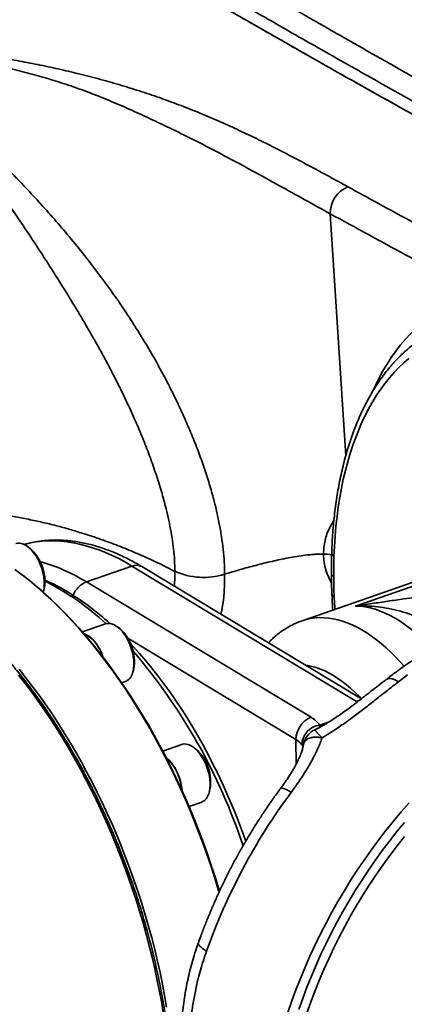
# Model space of a CAD drawing. Header units: millimetres. Extents: x -10540 to 6039, y -7467 to 6433.
# Tile 171 of 177: x 5867 to 5879, y -6882 to -6851. Entities that reach past the tile are written whole.
import ezdxf

# ---------------------------------------------------------------- set-up
doc = ezdxf.new("R2010")
doc.units = ezdxf.units.MM
doc.header["$LTSCALE"] = 8

msp = doc.modelspace()

# ---------------------------------------------------------------- linework, layer by layer
at = {"color": 7, "linetype": 'Continuous', "lineweight": 35}
for p, q in [((5876.862, -6856.647), (5877.348, -6864.272)), ((5867.406, -6867.191), (5867.335, -6867.137)), ((5882.394, -6867.233), (5875.973, -6869.469)), ((5869.177, -6868.246), (5870.615, -6867.745)), ((5877.692, -6872.011), (5870.615, -6867.745)), ((5877.84, -6871.931), (5870.927, -6867.765)), ((5877.66, -6869.005), (5881.015, -6867.837)), ((5867.182, -6868.042), (5867.137, -6868.008)), ((5867.825, -6868.543), (5867.847, -6868.457)), ((5869.177, -6868.246), (5876.254, -6872.511)), ((5869.782, -6869.567), (5869.052, -6869.822)), ((5870.229, -6869.719), (5870.158, -6869.664)), ((5875.778, -6873.212), (5870.484, -6870.022)), ((5870.648, -6871.071), (5870.67, -6870.984)), ((5870.289, -6871.424), (5870.414, -6871.38)), ((5877.754, -6871.993), (5877.692, -6872.011)), ((5877.717, -6872.025), (5877.692, -6872.011)), ((5876.533, -6872.757), (5876.825, -6872.656)), ((5872.183, -6873.367), (5871.584, -6873.576)), ((5875.782, -6873.998), (5875.778, -6873.212)), ((5872.63, -6873.519), (5872.56, -6873.464)), ((5873.049, -6874.871), (5873.071, -6874.784)), ((5872.411, -6875.321), (5872.815, -6875.181))]:
    msp.add_line(p, q, dxfattribs=at)
at = {"color": 7, "linetype": 'Continuous', "lineweight": 35, "flags": 128}
for points in [[(5878.184, -6862.262), (5878.281, -6862.052), (5878.398, -6861.819), (5878.521, -6861.595), (5878.649, -6861.38), (5878.783, -6861.174), (5878.923, -6860.977), (5879.068, -6860.789), (5879.218, -6860.61), (5879.373, -6860.441), (5879.534, -6860.282), (5879.699, -6860.133), (5879.869, -6859.993), (5880.044, -6859.864), (5880.223, -6859.744), (5880.406, -6859.635), (5880.594, -6859.536), (5880.786, -6859.448), (5880.981, -6859.37), (5881.181, -6859.303), (5881.384, -6859.246), (5881.59, -6859.2)], [(5879.338, -6861.208), (5879.178, -6861.345), (5879.023, -6861.491), (5878.873, -6861.646), (5878.727, -6861.811), (5878.587, -6861.986), (5878.452, -6862.169), (5878.322, -6862.361), (5878.198, -6862.562), (5878.079, -6862.772), (5877.966, -6862.989), (5877.858, -6863.215), (5877.756, -6863.45), (5877.661, -6863.691), (5877.571, -6863.941), (5877.487, -6864.198), (5877.409, -6864.462), (5877.337, -6864.733), (5877.272, -6865.011), (5877.213, -6865.295), (5877.16, -6865.586), (5877.113, -6865.883), (5877.073, -6866.185), (5877.04, -6866.493), (5877.013, -6866.806), (5876.992, -6867.125), (5876.978, -6867.448)], [(5867.853, -6868.294), (5867.849, -6868.202), (5867.839, -6868.106), (5867.822, -6868.009), (5867.799, -6867.911), (5867.771, -6867.813), (5867.736, -6867.717), (5867.697, -6867.623), (5867.652, -6867.533), (5867.604, -6867.448), (5867.551, -6867.368), (5867.496, -6867.295), (5867.438, -6867.229), (5867.378, -6867.172), (5867.317, -6867.123), (5867.255, -6867.083), (5867.194, -6867.054), (5867.134, -6867.034), (5867.075, -6867.025), (5867.018, -6867.026), (5866.965, -6867.038), (5866.959, -6867.04)], [(5870.615, -6867.745), (5870.406, -6867.624), (5870.197, -6867.513), (5869.989, -6867.411), (5869.781, -6867.32), (5869.575, -6867.238), (5869.369, -6867.167), (5869.165, -6867.105), (5868.962, -6867.054), (5868.761, -6867.013), (5868.561, -6866.983), (5868.364, -6866.963), (5868.169, -6866.953), (5867.976, -6866.953), (5867.786, -6866.964), (5867.599, -6866.986), (5867.414, -6867.017), (5867.233, -6867.059), (5867.216, -6867.064)], [(5876.901, -6868.282), (5876.817, -6868.111), (5876.743, -6867.934), (5876.69, -6867.754), (5876.661, -6867.562), (5876.652, -6867.367), (5876.652, -6867.367), (5876.652, -6867.367)], [(5866.928, -6867.851), (5867.155, -6868.021), (5867.381, -6868.201), (5867.607, -6868.389), (5867.831, -6868.586), (5868.054, -6868.792), (5868.276, -6869.006), (5868.496, -6869.229), (5868.714, -6869.46), (5868.93, -6869.698), (5869.144, -6869.945), (5869.356, -6870.199), (5869.565, -6870.46), (5869.772, -6870.728), (5869.976, -6871.003), (5870.177, -6871.285), (5870.374, -6871.574), (5870.569, -6871.869), (5870.759, -6872.169), (5870.947, -6872.475), (5871.13, -6872.787), (5871.31, -6873.104), (5871.485, -6873.426), (5871.656, -6873.753), (5871.823, -6874.084), (5871.985, -6874.419), (5872.143, -6874.759), (5872.296, -6875.101), (5872.444, -6875.447), (5872.587, -6875.797), (5872.725, -6876.149), (5872.857, -6876.503), (5872.985, -6876.86), (5873.107, -6877.218), (5873.223, -6877.578), (5873.334, -6877.94), (5873.358, -6878.024)], [(5873.371, -6877.999), (5873.341, -6877.901), (5873.23, -6877.539), (5873.113, -6877.179), (5872.991, -6876.821), (5872.863, -6876.465), (5872.73, -6876.11), (5872.592, -6875.759), (5872.448, -6875.41), (5872.299, -6875.064), (5872.146, -6874.722), (5871.988, -6874.383), (5871.825, -6874.048), (5871.657, -6873.718), (5871.486, -6873.391), (5871.31, -6873.07), (5871.13, -6872.754), (5870.946, -6872.443), (5870.758, -6872.137), (5870.566, -6871.838), (5870.372, -6871.544), (5870.173, -6871.257), (5869.972, -6870.976), (5869.768, -6870.702), (5869.561, -6870.435), (5869.351, -6870.175), (5869.139, -6869.922), (5868.924, -6869.677), (5868.707, -6869.44), (5868.489, -6869.211), (5868.268, -6868.99), (5868.046, -6868.778), (5867.823, -6868.574), (5867.599, -6868.378), (5867.373, -6868.192), (5867.182, -6868.042)], [(5876.984, -6868.718), (5877.001, -6869.06), (5877.004, -6869.109)], [(5880.058, -6870.328), (5880.008, -6870.276), (5879.854, -6870.121), (5879.698, -6869.975), (5879.541, -6869.838), (5879.382, -6869.711), (5879.223, -6869.594), (5879.064, -6869.487), (5878.904, -6869.39), (5878.745, -6869.304), (5878.586, -6869.228), (5878.428, -6869.163), (5878.271, -6869.109), (5878.115, -6869.066), (5877.962, -6869.035), (5877.81, -6869.014), (5877.66, -6869.005)], [(5875.973, -6869.469), (5875.973, -6869.469), (5876.104, -6869.429), (5876.238, -6869.4), (5876.375, -6869.381), (5876.514, -6869.372), (5876.657, -6869.374), (5876.801, -6869.386), (5876.948, -6869.409), (5877.096, -6869.442), (5877.246, -6869.486), (5877.398, -6869.539), (5877.55, -6869.603), (5877.703, -6869.677), (5877.857, -6869.761), (5878.01, -6869.854), (5878.164, -6869.957), (5878.317, -6870.069), (5878.469, -6870.191), (5878.621, -6870.321), (5878.771, -6870.461), (5878.92, -6870.608), (5879.067, -6870.764), (5879.187, -6870.899)], [(5870.633, -6871.122), (5870.653, -6871.049), (5870.667, -6870.969), (5870.674, -6870.884), (5870.675, -6870.793), (5870.669, -6870.7), (5870.657, -6870.603), (5870.639, -6870.506), (5870.614, -6870.407), (5870.583, -6870.31), (5870.547, -6870.215), (5870.506, -6870.122), (5870.46, -6870.033), (5870.411, -6869.95), (5870.357, -6869.872), (5870.301, -6869.801), (5870.242, -6869.738), (5870.182, -6869.683), (5870.121, -6869.637), (5870.059, -6869.601), (5869.998, -6869.574), (5869.938, -6869.558), (5869.88, -6869.552), (5869.824, -6869.556), (5869.782, -6869.567)], [(5874.199, -6876.419), (5874.11, -6876.168), (5873.988, -6875.844), (5873.862, -6875.523), (5873.731, -6875.204), (5873.594, -6874.888), (5873.453, -6874.576), (5873.307, -6874.267), (5873.156, -6873.963), (5873.001, -6873.663), (5872.842, -6873.367), (5872.678, -6873.077), (5872.511, -6872.791), (5872.339, -6872.511), (5872.164, -6872.237), (5871.986, -6871.969), (5871.804, -6871.708), (5871.619, -6871.453), (5871.431, -6871.204), (5871.241, -6870.963), (5871.048, -6870.729), (5870.852, -6870.503), (5870.655, -6870.285), (5870.571, -6870.195)], [(5877.843, -6871.927), (5877.78, -6871.861), (5877.647, -6871.728), (5877.512, -6871.604), (5877.377, -6871.489), (5877.24, -6871.383), (5877.103, -6871.286), (5876.965, -6871.198), (5876.828, -6871.12), (5876.691, -6871.052), (5876.555, -6870.994), (5876.419, -6870.947), (5876.285, -6870.909), (5876.153, -6870.882), (5876.081, -6870.871)], [(5871.61, -6881.886), (5871.55, -6881.525), (5871.485, -6881.163), (5871.413, -6880.801), (5871.335, -6880.437), (5871.251, -6880.074), (5871.161, -6879.71), (5871.065, -6879.347), (5870.963, -6878.984), (5870.856, -6878.622), (5870.742, -6878.261), (5870.623, -6877.902), (5870.499, -6877.544), (5870.369, -6877.188), (5870.234, -6876.835), (5870.094, -6876.484), (5869.949, -6876.136), (5869.799, -6875.792), (5869.644, -6875.451), (5869.484, -6875.113), (5869.32, -6874.78), (5869.151, -6874.45), (5868.978, -6874.126), (5868.801, -6873.806), (5868.62, -6873.491), (5868.435, -6873.182), (5868.246, -6872.878), (5868.054, -6872.58), (5867.858, -6872.287), (5867.659, -6872.002), (5867.457, -6871.723), (5867.252, -6871.45), (5867.044, -6871.185)], [(5867.056, -6871), (5867.265, -6871.261), (5867.472, -6871.529), (5867.676, -6871.805), (5867.876, -6872.087), (5868.074, -6872.375), (5868.268, -6872.67), (5868.459, -6872.97), (5868.647, -6873.276), (5868.83, -6873.588), (5869.009, -6873.905), (5869.185, -6874.227), (5869.356, -6874.554), (5869.523, -6874.885), (5869.685, -6875.22), (5869.843, -6875.56), (5869.996, -6875.902), (5870.144, -6876.248), (5870.287, -6876.598), (5870.425, -6876.95), (5870.557, -6877.304), (5870.685, -6877.661), (5870.807, -6878.019), (5870.923, -6878.379), (5871.034, -6878.741), (5871.138, -6879.103), (5871.238, -6879.466), (5871.331, -6879.83), (5871.418, -6880.194), (5871.499, -6880.557), (5871.574, -6880.92), (5871.643, -6881.283), (5871.706, -6881.644)], [(5879.295, -6871.174), (5879.006, -6871.394)], [(5879.006, -6871.394), (5878.937, -6871.356), (5878.871, -6871.326), (5878.811, -6871.305), (5878.756, -6871.294), (5878.706, -6871.292), (5878.663, -6871.3), (5878.627, -6871.317), (5878.617, -6871.324)], [(5872.911, -6875.124), (5872.951, -6875.081), (5872.987, -6875.029), (5873.017, -6874.969), (5873.041, -6874.9), (5873.06, -6874.825), (5873.071, -6874.743), (5873.077, -6874.656), (5873.075, -6874.565), (5873.068, -6874.47), (5873.053, -6874.373), (5873.033, -6874.275), (5873.006, -6874.177), (5872.974, -6874.08), (5872.936, -6873.985), (5872.894, -6873.894), (5872.847, -6873.807), (5872.795, -6873.725), (5872.741, -6873.649), (5872.684, -6873.581), (5872.625, -6873.52), (5872.564, -6873.468), (5872.503, -6873.425), (5872.441, -6873.391), (5872.38, -6873.368), (5872.321, -6873.355), (5872.264, -6873.352), (5872.209, -6873.36), (5872.183, -6873.367)], [(5879.344, -6875.202), (5879.094, -6875.489), (5878.85, -6875.783), (5878.61, -6876.083), (5878.376, -6876.388), (5878.148, -6876.698), (5877.926, -6877.013), (5877.71, -6877.333), (5877.5, -6877.658), (5877.297, -6877.987), (5877.1, -6878.32), (5876.91, -6878.656), (5876.727, -6878.996), (5876.55, -6879.34), (5876.381, -6879.686), (5876.22, -6880.035), (5876.066, -6880.386), (5875.919, -6880.739), (5875.78, -6881.095), (5875.649, -6881.451), (5875.525, -6881.809)], [(5875.87, -6881.723), (5875.994, -6881.371), (5876.126, -6881.02), (5876.266, -6880.671), (5876.413, -6880.324), (5876.568, -6879.979), (5876.731, -6879.637), (5876.9, -6879.298), (5877.077, -6878.961), (5877.26, -6878.628), (5877.451, -6878.298), (5877.648, -6877.973), (5877.851, -6877.651), (5878.061, -6877.334), (5878.277, -6877.022), (5878.5, -6876.714), (5878.727, -6876.412), (5878.961, -6876.115), (5879.2, -6875.823)], [(5879.197, -6876.266), (5878.965, -6876.562), (5878.737, -6876.863), (5878.516, -6877.17), (5878.3, -6877.482), (5878.091, -6877.798), (5877.888, -6878.118), (5877.692, -6878.443), (5877.502, -6878.772), (5877.319, -6879.104), (5877.143, -6879.439), (5876.974, -6879.778), (5876.812, -6880.119), (5876.657, -6880.463), (5876.51, -6880.809), (5876.371, -6881.157), (5876.239, -6881.506), (5876.115, -6881.857)], [(5872.706, -6879.619), (5872.703, -6879.636), (5872.709, -6879.662), (5872.725, -6879.692), (5872.753, -6879.724), (5872.791, -6879.76), (5872.839, -6879.798), (5872.896, -6879.838), (5872.963, -6879.88)]]:
    msp.add_lwpolyline(points, dxfattribs=at)
at = {"color": 7, "linetype": 'Continuous', "lineweight": 35}
for centre, radius, start, end in [((5877.767, -6856.632), 0.905, 112.6604, 180.9082), ((5866.482, -6868.229), 1.39, 359.8376, 48.3136), ((5876.651, -6868.564), 1.197, 77.689, 89.9299), ((5877.043, -6867.326), 0.138, 183.7847, 241.8275), ((5866.142, -6873.16), 5.776, 58.2984, 74.149), ((5870.75, -6868.088), 0.368, 61.2198, 111.5365), ((5872.869, -6865.848), 2.255, 246.2715, 287.0889), ((5877.017, -6867.964), 0.121, 186.3982, 246.6165), ((5866.892, -6868.314), 0.961, 344.5571, 1.134), ((5866.968, -6868.246), 0.904, 346.5442, 0.8536), ((5865.293, -6874.029), 6.384, 58.7733, 66.1885), ((5864.154, -6875.61), 8.272, 46.9761, 63.2938), ((5869.46, -6868.945), 0.754, 112.0536, 158.3597), ((5864.1, -6875.944), 8.64, 47.6875, 58.5892), ((5877.021, -6868.614), 0.11, 189.8555, 250.6902), ((5869.329, -6870.742), 1.363, 349.7443, 48.6594), ((5868.609, -6870.889), 1.126, 14.1457, 64.2473), ((5868.844, -6870.566), 0.736, 36.7617, 69.7993), ((5868.184, -6871.126), 1.601, 18.6428, 38.6845), ((5856.838, -6882.267), 18.192, 18.2668, 40.6029), ((5870.264, -6871.031), 0.38, 293.1582, 346.0654), ((5876.548, -6873.223), 0.77, 112.3975, 179.1488), ((5875.812, -6873.293), 0.899, 36.6114, 60.5013), ((5876.618, -6873.407), 0.655, 97.4508, 177.2667), ((5876.597, -6873.439), 0.574, 136.4055, 166.7194), ((5875.483, -6873.733), 0.599, 36.6114, 60.5013), ((5871.73, -6874.542), 1.363, 349.7457, 48.658), ((5870.631, -6874.931), 1.564, 4.1229, 47.3349), ((5870.896, -6874.725), 1.234, 23.9947, 49.9228), ((5870.466, -6874.981), 1.731, 5.4014, 25.958), ((5891.047, -6886.309), 19.193, 143.4619, 160.4311), ((5875.234, -6875.34), 0.603, 49.4042, 83.2936), ((5872.721, -6874.912), 0.284, 289.323, 311.8841)]:
    msp.add_arc(centre, radius, start, end, dxfattribs=at)
for points, knots in [([(5889.086, -6858.692), (5889.069, -6858.683), (5889.024, -6858.659), (5888.948, -6858.619), (5888.858, -6858.571), (5888.77, -6858.525), (5888.685, -6858.48), (5888.601, -6858.436), (5888.512, -6858.389), (5888.427, -6858.345), (5888.345, -6858.302), (5888.262, -6858.258), (5888.165, -6858.207), (5888.054, -6858.149), (5887.942, -6858.091), (5887.842, -6858.038), (5887.746, -6857.988), (5887.601, -6857.912), (5887.405, -6857.809), (5887.169, -6857.685), (5886.933, -6857.561), (5886.694, -6857.435), (5886.454, -6857.308), (5886.217, -6857.183), (5885.864, -6856.996), (5885.391, -6856.745), (5884.8, -6856.429), (5884.21, -6856.113), (5883.622, -6855.796), (5882.791, -6855.347), (5881.709, -6854.757), (5880.372, -6854.021), (5879.034, -6853.278), (5877.506, -6852.422), (5875.796, -6851.454), (5873.894, -6850.364), (5871.992, -6849.262), (5870.091, -6848.147), (5868.371, -6847.127), (5866.835, -6846.206), (5865.477, -6845.386), (5864.125, -6844.56), (5862.757, -6843.718), (5861.484, -6842.928), (5860.308, -6842.19), (5859.247, -6841.52), (5858.198, -6840.851), (5857.144, -6840.174), (5856.145, -6839.525), (5855.197, -6838.906), (5854.309, -6838.32), (5853.422, -6837.729), (5852.531, -6837.13), (5851.626, -6836.517), (5850.728, -6835.902), (5849.849, -6835.293), (5849.009, -6834.704), (5848.189, -6834.123), (5847.39, -6833.55), (5846.864, -6833.167), (5846.604, -6832.979)], [0, 0, 0, 0, 0.00124, 0.003203, 0.005333, 0.007611, 0.009395, 0.01137, 0.013535, 0.015729, 0.01735, 0.019309, 0.021608, 0.02424, 0.027137, 0.029498, 0.031325, 0.033935, 0.039764, 0.045152, 0.050652, 0.056392, 0.062057, 0.067647, 0.073162, 0.087011, 0.101035, 0.114952, 0.128714, 0.142546, 0.173673, 0.205149, 0.236975, 0.268203, 0.312998, 0.357717, 0.402484, 0.447244, 0.491871, 0.523904, 0.555614, 0.587699, 0.619368, 0.652149, 0.677474, 0.702417, 0.726981, 0.751507, 0.776819, 0.797536, 0.818386, 0.839505, 0.860207, 0.881334, 0.903371, 0.923654, 0.943458, 0.962783, 0.98163, 1, 1, 1, 1]), ([(5889.04, -6858.667), (5888.451, -6858.357), (5887.273, -6857.737), (5885.506, -6856.809), (5883.739, -6855.861), (5881.58, -6854.689), (5879.03, -6853.28), (5876.088, -6851.623), (5873.144, -6849.934), (5870.2, -6848.215), (5867.255, -6846.463), (5864.554, -6844.826), (5862.096, -6843.312), (5859.883, -6841.926), (5857.67, -6840.516), (5855.604, -6839.175), (5853.685, -6837.908), (5851.913, -6836.717), (5850.142, -6835.501), (5848.372, -6834.26), (5847.194, -6833.406), (5846.604, -6832.979)], [0, 0, 0, 0, 0.041675, 0.08335, 0.125026, 0.166703, 0.236026, 0.30535, 0.374673, 0.44403, 0.513387, 0.582743, 0.634865, 0.686989, 0.739112, 0.791233, 0.832985, 0.874742, 0.916497, 0.95825, 1, 1, 1, 1]), ([(5890.256, -6858.916), (5890.208, -6858.889), (5890.104, -6858.83), (5889.935, -6858.738), (5889.742, -6858.633), (5889.525, -6858.517), (5889.283, -6858.39), (5889.019, -6858.251), (5888.733, -6858.101), (5888.422, -6857.938), (5888.085, -6857.762), (5887.722, -6857.571), (5887.333, -6857.367), (5886.921, -6857.149), (5886.485, -6856.919), (5886.03, -6856.677), (5885.555, -6856.424), (5885.063, -6856.161), (5884.55, -6855.885), (5883.991, -6855.584), (5883.385, -6855.256), (5882.732, -6854.9), (5882.056, -6854.53), (5881.358, -6854.147), (5880.645, -6853.753), (5879.918, -6853.35), (5879.177, -6852.937), (5878.421, -6852.513), (5877.6, -6852.051), (5876.713, -6851.548), (5875.761, -6851.006), (5874.793, -6850.451), (5873.812, -6849.886), (5872.821, -6849.311), (5871.58, -6848.587), (5870.09, -6847.71), (5868.353, -6846.677), (5866.614, -6845.632), (5864.882, -6844.578), (5863.359, -6843.642), (5862.047, -6842.827), (5860.946, -6842.137), (5859.858, -6841.45), (5858.786, -6840.768), (5857.732, -6840.091), (5856.744, -6839.451), (5855.823, -6838.848), (5854.967, -6838.285), (5854.128, -6837.727), (5853.306, -6837.177), (5852.502, -6836.634), (5851.716, -6836.098), (5850.925, -6835.554), (5850.131, -6835.002), (5849.334, -6834.442), (5848.562, -6833.894), (5847.814, -6833.357), (5847.324, -6833.001), (5847.083, -6832.825)], [0, 0, 0, 0, 0.003338, 0.007239, 0.011712, 0.016761, 0.02239, 0.028482, 0.035133, 0.042341, 0.050099, 0.058559, 0.067577, 0.077144, 0.087249, 0.09788, 0.108822, 0.120245, 0.132137, 0.144481, 0.159091, 0.174246, 0.189919, 0.206084, 0.222716, 0.239476, 0.256632, 0.274155, 0.29202, 0.313693, 0.335763, 0.358182, 0.380903, 0.40388, 0.427067, 0.467084, 0.507359, 0.547676, 0.587834, 0.627637, 0.653422, 0.678931, 0.704118, 0.728944, 0.753369, 0.777356, 0.797543, 0.817366, 0.836805, 0.855847, 0.874476, 0.892678, 0.910444, 0.929472, 0.947948, 0.965865, 0.983217, 1, 1, 1, 1]), ([(5882.534, -6854.069), (5882.477, -6854.037), (5882.32, -6853.949), (5882.08, -6853.813), (5881.808, -6853.66), (5881.541, -6853.509), (5881.258, -6853.349), (5880.959, -6853.179), (5880.635, -6852.996), (5880.287, -6852.799), (5879.914, -6852.587), (5879.519, -6852.363), (5879.105, -6852.128), (5878.67, -6851.88), (5878.223, -6851.625), (5877.764, -6851.364), (5877.295, -6851.096), (5876.806, -6850.817), (5876.302, -6850.529), (5875.672, -6850.168), (5875.211, -6849.904), (5874.922, -6849.738)], [0, 0, 0, 0, 0.02305, 0.062545, 0.095866, 0.131245, 0.168724, 0.208343, 0.250142, 0.2969, 0.3462, 0.398086, 0.4526, 0.509779, 0.569658, 0.628618, 0.690027, 0.753904, 0.820246, 0.887444, 1, 1, 1, 1]), ([(5871.961, -6867.913), (5871.961, -6867.854), (5871.961, -6867.681), (5871.946, -6867.389), (5871.907, -6867.033), (5871.849, -6866.671), (5871.775, -6866.306), (5871.676, -6865.881), (5871.545, -6865.396), (5871.375, -6864.854), (5871.187, -6864.315), (5870.981, -6863.782), (5870.753, -6863.237), (5870.503, -6862.681), (5870.23, -6862.115), (5869.946, -6861.558), (5869.616, -6860.943), (5869.237, -6860.275), (5868.811, -6859.556), (5868.39, -6858.875), (5867.98, -6858.228), (5867.583, -6857.613), (5867.184, -6857.011), (5866.782, -6856.418), (5866.376, -6855.837), (5865.964, -6855.27), (5865.549, -6854.72), (5865.117, -6854.176), (5864.667, -6853.638), (5864.199, -6853.108), (5863.668, -6852.534), (5863.194, -6852.045), (5862.823, -6851.68), (5862.653, -6851.508), (5862.575, -6851.433), (5862.55, -6851.408), (5862.549, -6851.407)], [0, 0, 0, 0, 0.009472, 0.027598, 0.045789, 0.064038, 0.082295, 0.100478, 0.127468, 0.154526, 0.181633, 0.20874, 0.235773, 0.265737, 0.295728, 0.325729, 0.355705, 0.39658, 0.437476, 0.478358, 0.515312, 0.55229, 0.589264, 0.626214, 0.663967, 0.701747, 0.739531, 0.77729, 0.818075, 0.858872, 0.899662, 0.955056, 0.980194, 0.993538, 0.999678, 1, 1, 1, 1]), ([(5876.862, -6856.647), (5876.595, -6856.499), (5876.061, -6856.204), (5875.245, -6855.751), (5874.481, -6855.33), (5873.768, -6854.945), (5873.111, -6854.598), (5872.433, -6854.251), (5871.774, -6853.928), (5871.139, -6853.626), (5870.533, -6853.348), (5869.909, -6853.078), (5869.266, -6852.822), (5868.63, -6852.594), (5868, -6852.395), (5867.381, -6852.22), (5866.746, -6852.062), (5866.098, -6851.919), (5865.439, -6851.79), (5864.754, -6851.673), (5864.043, -6851.568), (5863.307, -6851.475), (5862.81, -6851.428), (5862.561, -6851.405)], [0, 0, 0, 0, 0.071782, 0.143566, 0.215336, 0.268617, 0.32192, 0.375211, 0.428472, 0.471946, 0.515466, 0.558986, 0.602474, 0.645922, 0.6843, 0.722745, 0.76123, 0.79972, 0.838178, 0.876566, 0.917705, 0.958863, 1, 1, 1, 1]), ([(5862.561, -6851.405), (5862.561, -6851.405), (5862.588, -6851.426), (5862.673, -6851.496), (5862.863, -6851.657), (5863.29, -6852.013), (5863.911, -6852.554), (5864.679, -6853.253), (5865.406, -6853.941), (5866.094, -6854.612), (5866.74, -6855.266), (5867.332, -6855.889), (5867.869, -6856.476), (5868.349, -6857.022), (5868.822, -6857.586), (5869.261, -6858.136), (5869.666, -6858.669), (5870.039, -6859.184), (5870.401, -6859.713), (5870.756, -6860.259), (5871.102, -6860.824), (5871.437, -6861.409), (5871.757, -6862.006), (5872.037, -6862.571), (5872.28, -6863.1), (5872.49, -6863.589), (5872.687, -6864.085), (5872.869, -6864.586), (5873.033, -6865.09), (5873.17, -6865.563), (5873.281, -6866.004), (5873.367, -6866.413), (5873.437, -6866.82), (5873.489, -6867.223), (5873.524, -6867.619), (5873.529, -6867.876), (5873.532, -6868.004)], [0, 0, 0, 0, 0.000056, 0.005879, 0.018537, 0.042362, 0.098535, 0.154722, 0.210893, 0.258124, 0.305367, 0.352594, 0.388461, 0.424346, 0.460227, 0.496087, 0.526162, 0.556257, 0.586347, 0.616416, 0.647287, 0.678191, 0.709087, 0.739946, 0.763893, 0.787913, 0.811955, 0.835976, 0.85995, 0.883867, 0.903165, 0.922551, 0.94197, 0.961374, 0.980725, 1, 1, 1, 1]), ([(5862.59, -6851.296), (5862.844, -6851.313), (5863.351, -6851.347), (5864.104, -6851.415), (5864.835, -6851.495), (5865.543, -6851.586), (5866.227, -6851.688), (5866.902, -6851.801), (5867.565, -6851.926), (5868.215, -6852.062), (5868.873, -6852.215), (5869.537, -6852.385), (5870.204, -6852.574), (5870.852, -6852.774), (5871.48, -6852.985), (5872.095, -6853.21), (5872.694, -6853.446), (5873.281, -6853.695), (5873.85, -6853.951), (5874.403, -6854.212), (5875.052, -6854.532), (5875.789, -6854.913), (5876.611, -6855.354), (5877.15, -6855.649), (5877.419, -6855.797)], [0, 0, 0, 0, 0.040878, 0.081775, 0.122653, 0.161103, 0.199617, 0.238161, 0.276705, 0.315216, 0.353664, 0.396181, 0.438752, 0.481346, 0.523927, 0.566452, 0.610517, 0.654608, 0.698724, 0.742843, 0.786933, 0.857948, 0.928974, 1, 1, 1, 1]), ([(5877.419, -6855.797), (5878.062, -6856.15), (5879.35, -6856.854), (5881.281, -6857.894), (5883.212, -6858.913), (5884.536, -6859.606), (5885.217, -6859.966), (5885.254, -6859.986)], [0, 0, 0, 0, 0.246413, 0.492826, 0.739262, 0.985699, 1, 1, 1, 1]), ([(5876.862, -6856.647), (5877.65, -6857.078), (5879.227, -6857.941), (5880.802, -6858.78), (5881.59, -6859.2)], [0, 0, 0, 0, 0.499989, 1, 1, 1, 1]), ([(5880.538, -6860.163), (5880.507, -6860.175), (5880.414, -6860.21), (5880.263, -6860.279), (5880.084, -6860.368), (5879.91, -6860.467), (5879.739, -6860.575), (5879.573, -6860.691), (5879.41, -6860.817), (5879.251, -6860.951), (5879.097, -6861.094), (5878.946, -6861.246), (5878.801, -6861.406), (5878.66, -6861.574), (5878.523, -6861.751), (5878.392, -6861.936), (5878.265, -6862.129), (5878.144, -6862.33), (5878.028, -6862.538), (5877.917, -6862.754), (5877.811, -6862.978), (5877.711, -6863.209), (5877.617, -6863.446), (5877.528, -6863.691), (5877.445, -6863.942), (5877.367, -6864.199), (5877.295, -6864.462), (5877.23, -6864.732), (5877.169, -6865.007), (5877.115, -6865.288), (5877.067, -6865.574), (5877.025, -6865.865), (5876.989, -6866.161), (5876.958, -6866.462), (5876.934, -6866.767), (5876.916, -6867.058), (5876.909, -6867.249), (5876.906, -6867.336)], [0, 0, 0, 0, 0.0142466, 0.0426742, 0.0711149, 0.0995825, 0.1280895, 0.1566472, 0.1852647, 0.2139493, 0.242706, 0.2715375, 0.3004446, 0.3294257, 0.3584781, 0.3875973, 0.4167778, 0.4460136, 0.4752983, 0.5046251, 0.5339878, 0.56338, 0.5927961, 0.6222308, 0.6516794, 0.6811378, 0.7106025, 0.7400704, 0.7695385, 0.7990046, 0.828467, 0.8579245, 0.8873761, 0.916821, 0.9462589, 0.9756892, 1, 1, 1, 1]), ([(5871.961, -6867.913), (5871.802, -6867.831), (5871.483, -6867.669), (5870.979, -6867.436), (5870.455, -6867.213), (5869.966, -6867.023), (5869.519, -6866.863), (5869.119, -6866.731), (5868.709, -6866.605), (5868.287, -6866.488), (5867.854, -6866.38), (5867.409, -6866.283), (5866.952, -6866.196), (5866.498, -6866.125), (5866.047, -6866.07), (5865.602, -6866.03), (5865.152, -6866.003), (5864.85, -6865.999), (5864.699, -6865.997)], [0, 0, 0, 0, 0.083125, 0.16625, 0.249375, 0.332497, 0.389724, 0.446949, 0.504174, 0.561397, 0.618622, 0.675842, 0.733065, 0.790281, 0.842716, 0.895142, 0.947574, 1, 1, 1, 1]), ([(5876.652, -6867.367), (5876.652, -6867.367), (5876.652, -6867.296), (5876.658, -6867.154), (5876.691, -6866.942), (5876.753, -6866.726), (5876.85, -6866.518), (5876.932, -6866.379), (5876.972, -6866.309), (5876.975, -6866.304)], [0, 0, 0, 0, 0.0000057, 0.1879746, 0.3763307, 0.5639553, 0.7724939, 0.9820566, 1, 1, 1, 1]), ([(5870.927, -6867.765), (5870.89, -6867.743), (5870.784, -6867.68), (5870.608, -6867.582), (5870.399, -6867.475), (5870.19, -6867.377), (5869.981, -6867.289), (5869.772, -6867.21), (5869.564, -6867.14), (5869.357, -6867.08), (5869.151, -6867.03), (5868.946, -6866.99), (5868.743, -6866.96), (5868.542, -6866.939), (5868.343, -6866.928), (5868.146, -6866.927), (5867.952, -6866.936), (5867.76, -6866.954), (5867.572, -6866.981), (5867.389, -6867.017), (5867.27, -6867.049), (5867.213, -6867.064)], [0, 0, 0, 0, 0.029503, 0.085077, 0.140605, 0.196042, 0.251362, 0.30654, 0.361547, 0.416357, 0.470944, 0.525285, 0.579363, 0.633164, 0.686684, 0.739924, 0.792895, 0.845617, 0.898116, 0.950425, 1, 1, 1, 1]), ([(5868.592, -6892.444), (5868.636, -6892.423), (5868.738, -6892.375), (5868.896, -6892.289), (5869.064, -6892.187), (5869.229, -6892.075), (5869.389, -6891.955), (5869.546, -6891.826), (5869.699, -6891.688), (5869.847, -6891.542), (5869.991, -6891.387), (5870.13, -6891.224), (5870.265, -6891.053), (5870.395, -6890.874), (5870.52, -6890.686), (5870.64, -6890.491), (5870.756, -6890.288), (5870.866, -6890.078), (5870.971, -6889.86), (5871.07, -6889.635), (5871.165, -6889.402), (5871.254, -6889.163), (5871.337, -6888.918), (5871.415, -6888.665), (5871.487, -6888.407), (5871.554, -6888.142), (5871.615, -6887.872), (5871.67, -6887.596), (5871.72, -6887.314), (5871.764, -6887.027), (5871.802, -6886.735), (5871.834, -6886.438), (5871.86, -6886.136), (5871.88, -6885.83), (5871.895, -6885.52), (5871.903, -6885.206), (5871.906, -6884.888), (5871.903, -6884.566), (5871.894, -6884.242), (5871.879, -6883.914), (5871.858, -6883.583), (5871.831, -6883.25), (5871.798, -6882.914), (5871.76, -6882.577), (5871.716, -6882.237), (5871.666, -6881.896), (5871.611, -6881.554), (5871.55, -6881.21), (5871.483, -6880.866), (5871.41, -6880.521), (5871.332, -6880.176), (5871.249, -6879.83), (5871.16, -6879.485), (5871.066, -6879.14), (5870.967, -6878.796), (5870.863, -6878.453), (5870.753, -6878.111), (5870.639, -6877.77), (5870.519, -6877.431), (5870.395, -6877.094), (5870.265, -6876.759), (5870.132, -6876.426), (5869.993, -6876.096), (5869.85, -6875.769), (5869.703, -6875.445), (5869.552, -6875.124), (5869.396, -6874.807), (5869.236, -6874.494), (5869.073, -6874.185), (5868.905, -6873.88), (5868.734, -6873.58), (5868.559, -6873.284), (5868.381, -6872.993), (5868.2, -6872.708), (5868.015, -6872.427), (5867.828, -6872.153), (5867.637, -6871.884), (5867.444, -6871.62), (5867.248, -6871.364), (5867.049, -6871.113), (5866.848, -6870.869), (5866.645, -6870.632), (5866.44, -6870.401), (5866.233, -6870.178), (5866.024, -6869.961), (5865.814, -6869.753), (5865.602, -6869.551), (5865.389, -6869.358), (5865.174, -6869.172), (5864.959, -6868.994), (5864.743, -6868.824), (5864.526, -6868.662), (5864.308, -6868.509), (5864.09, -6868.364), (5863.872, -6868.228), (5863.653, -6868.101), (5863.435, -6867.982), (5863.217, -6867.872), (5863, -6867.771), (5862.783, -6867.679), (5862.566, -6867.597), (5862.351, -6867.523), (5862.137, -6867.459), (5861.924, -6867.404), (5861.712, -6867.358), (5861.502, -6867.322), (5861.294, -6867.295), (5861.088, -6867.278), (5860.883, -6867.27), (5860.715, -6867.27), (5860.615, -6867.276), (5860.583, -6867.278)], [0, 0, 0, 0, 0.006823, 0.01597, 0.025121, 0.034277, 0.043441, 0.052612, 0.061791, 0.070979, 0.080176, 0.089381, 0.098594, 0.107814, 0.117041, 0.126275, 0.135513, 0.144756, 0.154003, 0.163253, 0.172505, 0.18176, 0.191015, 0.200272, 0.20953, 0.218788, 0.228046, 0.237303, 0.24656, 0.255817, 0.265073, 0.274329, 0.283583, 0.292837, 0.30209, 0.311342, 0.320594, 0.329844, 0.339094, 0.348343, 0.357591, 0.366839, 0.376086, 0.385332, 0.394578, 0.403823, 0.413068, 0.422312, 0.431556, 0.4408, 0.450043, 0.459285, 0.468528, 0.47777, 0.487012, 0.496254, 0.505496, 0.514738, 0.52398, 0.533221, 0.542463, 0.551705, 0.560947, 0.570189, 0.579432, 0.588675, 0.597918, 0.607161, 0.616405, 0.625649, 0.634893, 0.644138, 0.653384, 0.66263, 0.671877, 0.681124, 0.690373, 0.699622, 0.708871, 0.718122, 0.727373, 0.736626, 0.745879, 0.755133, 0.764388, 0.773643, 0.7829, 0.792157, 0.801416, 0.810674, 0.819934, 0.829193, 0.838453, 0.847713, 0.856973, 0.866231, 0.875489, 0.884745, 0.893998, 0.903249, 0.912497, 0.92174, 0.930978, 0.940211, 0.949437, 0.958656, 0.967867, 0.97707, 0.986264, 0.995449, 1, 1, 1, 1]), ([(5876.652, -6867.367), (5876.602, -6867.367), (5876.501, -6867.368), (5876.307, -6867.38), (5876.074, -6867.404), (5875.804, -6867.443), (5875.54, -6867.489), (5875.281, -6867.541), (5874.937, -6867.617), (5874.514, -6867.722), (5874.016, -6867.858), (5873.693, -6867.955), (5873.532, -6868.004)], [0, 0, 0, 0, 0.0438228, 0.0876948, 0.169516, 0.251369, 0.3332339, 0.4150948, 0.4969633, 0.6646349, 0.8323157, 1, 1, 1, 1]), ([(5876.906, -6867.336), (5876.905, -6867.367), (5876.9, -6867.507), (5876.896, -6867.72), (5876.896, -6867.905), (5876.897, -6867.977)], [0, 0, 0, 0, 0.147539, 0.664768, 1, 1, 1, 1]), ([(5876.978, -6867.448), (5876.975, -6867.551), (5876.969, -6867.758), (5876.968, -6867.97), (5876.968, -6868.075)], [0, 0, 0, 0, 0.499817, 1, 1, 1, 1]), ([(5871.95, -6868.382), (5871.951, -6868.374), (5871.958, -6868.295), (5871.961, -6868.137), (5871.961, -6867.988), (5871.961, -6867.913)], [0, 0, 0, 0, 0.050656, 0.525344, 1, 1, 1, 1]), ([(5873.532, -6868.004), (5873.532, -6868.094), (5873.531, -6868.275), (5873.521, -6868.542), (5873.494, -6868.845), (5873.458, -6869.087), (5873.424, -6869.236), (5873.417, -6869.266)], [0, 0, 0, 0, 0.203434, 0.406907, 0.610108, 0.922835, 1, 1, 1, 1]), ([(5876.896, -6867.977), (5876.896, -6867.992), (5876.896, -6868.11), (5876.901, -6868.329), (5876.908, -6868.533), (5876.912, -6868.633)], [0, 0, 0, 0, 0.0708816, 0.5464243, 1, 1, 1, 1]), ([(5876.968, -6868.075), (5876.969, -6868.181), (5876.972, -6868.394), (5876.98, -6868.61), (5876.984, -6868.718)], [0, 0, 0, 0, 0.499792, 1, 1, 1, 1]), ([(5876.912, -6868.633), (5876.914, -6868.691), (5876.922, -6868.856), (5876.932, -6869.023), (5876.939, -6869.132)], [0, 0, 0, 0, 0.348421, 1, 1, 1, 1]), ([(5877.66, -6869.005), (5877.662, -6869.005), (5877.833, -6868.979), (5878.173, -6868.928), (5878.678, -6868.854), (5879.137, -6868.789), (5879.549, -6868.734), (5879.914, -6868.688), (5880.269, -6868.648), (5880.594, -6868.615), (5880.89, -6868.59), (5881.157, -6868.574), (5881.409, -6868.564), (5881.556, -6868.565), (5881.629, -6868.566)], [0, 0, 0, 0, 0.000972, 0.116164, 0.231353, 0.346512, 0.433825, 0.521226, 0.608559, 0.69578, 0.771023, 0.846252, 0.923139, 1, 1, 1, 1]), ([(5888.706, -6868.98), (5888.657, -6868.963), (5888.521, -6868.917), (5888.295, -6868.848), (5888.028, -6868.776), (5887.757, -6868.714), (5887.484, -6868.66), (5887.206, -6868.616), (5886.926, -6868.58), (5886.643, -6868.554), (5886.357, -6868.537), (5886.069, -6868.529), (5885.779, -6868.53), (5885.486, -6868.541), (5885.192, -6868.561), (5884.896, -6868.59), (5884.598, -6868.629), (5884.3, -6868.677), (5884, -6868.734), (5883.7, -6868.8), (5883.399, -6868.876), (5883.098, -6868.96), (5882.797, -6869.054), (5882.496, -6869.156), (5882.195, -6869.268), (5881.895, -6869.388), (5881.596, -6869.517), (5881.298, -6869.654), (5881.002, -6869.8), (5880.707, -6869.954), (5880.413, -6870.117), (5880.122, -6870.287), (5879.833, -6870.466), (5879.546, -6870.652), (5879.262, -6870.846), (5878.98, -6871.048), (5878.766, -6871.208), (5878.646, -6871.302), (5878.617, -6871.323)], [0, 0, 0, 0, 0.015974, 0.043964, 0.07198, 0.100037, 0.128139, 0.156291, 0.184496, 0.212754, 0.241068, 0.269438, 0.297865, 0.326348, 0.354885, 0.383475, 0.412117, 0.440806, 0.469542, 0.49832, 0.527137, 0.55599, 0.584876, 0.613792, 0.642733, 0.671698, 0.700682, 0.729683, 0.758699, 0.787726, 0.816763, 0.845808, 0.874858, 0.903912, 0.932969, 0.962027, 0.991085, 1, 1, 1, 1]), ([(5880.758, -6869.929), (5880.753, -6869.926), (5880.684, -6869.879), (5880.473, -6869.753), (5880.149, -6869.578), (5879.773, -6869.409), (5879.423, -6869.276), (5879.068, -6869.166), (5878.71, -6869.082), (5878.35, -6869.026), (5878.027, -6869.001), (5877.804, -6869), (5877.694, -6869.004), (5877.667, -6869.005), (5877.662, -6869.005), (5877.66, -6869.005)], [0, 0, 0, 0, 0.004677, 0.075006, 0.216294, 0.327299, 0.438362, 0.549348, 0.663135, 0.777012, 0.890786, 0.97362, 0.994416, 0.998789, 1, 1, 1, 1]), ([(5875.974, -6869.47), (5875.952, -6869.477), (5875.88, -6869.501), (5875.762, -6869.552), (5875.62, -6869.62), (5875.482, -6869.699), (5875.348, -6869.785), (5875.219, -6869.88), (5875.095, -6869.983), (5874.992, -6870.079), (5874.932, -6870.142), (5874.91, -6870.166)], [0, 0, 0, 0, 0.054089, 0.177259, 0.300374, 0.423702, 0.547509, 0.672061, 0.797615, 0.924416, 1, 1, 1, 1]), ([(5878.617, -6871.324), (5878.577, -6871.355), (5878.457, -6871.448), (5878.262, -6871.601), (5878.044, -6871.772), (5877.847, -6871.926), (5877.67, -6872.062), (5877.496, -6872.192), (5877.324, -6872.318), (5877.161, -6872.433), (5877.014, -6872.534), (5876.882, -6872.62), (5876.761, -6872.696), (5876.65, -6872.762), (5876.548, -6872.819), (5876.459, -6872.865), (5876.404, -6872.891), (5876.379, -6872.903)], [0, 0, 0, 0, 0.058324, 0.171217, 0.277557, 0.365205, 0.446101, 0.521606, 0.600583, 0.674877, 0.736024, 0.791664, 0.842485, 0.888825, 0.93104, 0.96887, 1, 1, 1, 1]), ([(5879.006, -6871.394), (5878.903, -6871.474), (5878.699, -6871.634), (5878.387, -6871.88), (5878.068, -6872.129), (5877.741, -6872.382), (5877.404, -6872.633), (5877.099, -6872.846), (5876.831, -6873.022), (5876.678, -6873.113), (5876.601, -6873.159)], [0, 0, 0, 0, 0.135331, 0.270714, 0.406006, 0.545054, 0.684219, 0.823109, 0.911335, 1, 1, 1, 1]), ([(5876.533, -6872.757), (5876.533, -6872.776), (5876.531, -6872.809), (5876.513, -6872.831), (5876.505, -6872.84)], [0, 0, 0, 0, 0.562496, 1, 1, 1, 1]), ([(5876.18, -6873.045), (5876.175, -6873.051), (5876.164, -6873.062), (5876.145, -6873.085), (5876.124, -6873.112), (5876.101, -6873.145), (5876.076, -6873.187), (5876.052, -6873.237), (5876.032, -6873.294), (5876.02, -6873.34), (5876.017, -6873.367), (5876.016, -6873.373)], [0, 0, 0, 0, 0.0983, 0.188192, 0.279904, 0.384996, 0.50796, 0.648012, 0.796869, 0.955312, 1, 1, 1, 1]), ([(5876.039, -6873.307), (5876.047, -6873.292), (5876.065, -6873.263), (5876.102, -6873.225), (5876.147, -6873.193), (5876.191, -6873.173), (5876.227, -6873.161), (5876.253, -6873.154), (5876.283, -6873.147), (5876.315, -6873.142), (5876.349, -6873.139), (5876.388, -6873.137), (5876.434, -6873.138), (5876.487, -6873.142), (5876.542, -6873.148), (5876.58, -6873.155), (5876.6, -6873.159), (5876.601, -6873.159)], [0, 0, 0, 0, 0.1037526, 0.2083896, 0.3157929, 0.4241362, 0.4679258, 0.5117765, 0.5627685, 0.6138556, 0.6652303, 0.7167011, 0.7863329, 0.8562021, 0.9267988, 0.9976413, 1, 1, 1, 1]), ([(5876.379, -6872.904), (5876.37, -6872.907), (5876.339, -6872.921), (5876.289, -6872.952), (5876.231, -6872.994), (5876.198, -6873.027), (5876.182, -6873.043)], [0, 0, 0, 0, 0.120587, 0.424049, 0.72743, 1, 1, 1, 1]), ([(5876.379, -6872.903), (5876.378, -6872.904), (5876.377, -6872.906), (5876.384, -6872.918), (5876.395, -6872.933), (5876.408, -6872.948), (5876.419, -6872.961), (5876.431, -6872.975), (5876.445, -6872.991), (5876.461, -6873.009), (5876.481, -6873.031), (5876.505, -6873.056), (5876.534, -6873.087), (5876.565, -6873.121), (5876.588, -6873.146), (5876.6, -6873.159), (5876.601, -6873.159)], [0, 0, 0, 0, 0.101769, 0.2194, 0.338018, 0.393775, 0.449632, 0.50719, 0.564855, 0.622847, 0.680948, 0.75937, 0.838058, 0.917563, 0.997343, 1, 1, 1, 1]), ([(5876.013, -6873.384), (5876.012, -6873.396), (5876.008, -6873.421), (5875.998, -6873.469), (5875.983, -6873.525), (5875.963, -6873.591), (5875.937, -6873.663), (5875.904, -6873.744), (5875.865, -6873.833), (5875.819, -6873.928), (5875.765, -6874.031), (5875.705, -6874.139), (5875.636, -6874.254), (5875.56, -6874.374), (5875.476, -6874.501), (5875.391, -6874.624), (5875.332, -6874.704), (5875.304, -6874.741)], [0, 0, 0, 0, 0.043363, 0.094567, 0.149137, 0.202052, 0.260821, 0.321257, 0.384027, 0.451859, 0.521007, 0.594579, 0.670702, 0.752007, 0.836391, 0.924014, 1, 1, 1, 1]), ([(5876.601, -6873.159), (5876.583, -6873.211), (5876.546, -6873.314), (5876.481, -6873.472), (5876.407, -6873.631), (5876.307, -6873.829), (5876.176, -6874.064), (5876.007, -6874.337), (5875.824, -6874.611), (5875.692, -6874.792), (5875.626, -6874.882)], [0, 0, 0, 0, 0.091078, 0.182161, 0.274531, 0.366905, 0.523118, 0.679359, 0.83967, 1, 1, 1, 1]), ([(5876.005, -6873.433), (5875.999, -6873.425), (5875.988, -6873.411), (5875.971, -6873.386), (5875.964, -6873.376)], [0, 0, 0, 0, 0.58505, 1, 1, 1, 1]), ([(5876.014, -6873.385), (5876.015, -6873.376), (5876.018, -6873.358), (5876.027, -6873.333), (5876.035, -6873.315), (5876.039, -6873.307)], [0, 0, 0, 0, 0.327338, 0.711038, 1, 1, 1, 1]), ([(5875.304, -6874.741), (5875.266, -6874.794), (5875.155, -6874.945), (5874.976, -6875.198), (5874.769, -6875.501), (5874.568, -6875.809), (5874.374, -6876.121), (5874.185, -6876.436), (5874.002, -6876.755), (5873.826, -6877.078), (5873.657, -6877.403), (5873.493, -6877.731), (5873.337, -6878.062), (5873.187, -6878.396), (5873.045, -6878.731), (5872.909, -6879.069), (5872.796, -6879.365), (5872.731, -6879.549), (5872.706, -6879.619)], [0, 0, 0, 0, 0.03533, 0.10131, 0.167288, 0.233264, 0.29924, 0.365216, 0.431194, 0.497174, 0.563157, 0.629144, 0.695136, 0.761135, 0.82714, 0.893154, 0.959176, 1, 1, 1, 1]), ([(5872.707, -6879.619), (5872.695, -6879.652), (5872.648, -6879.782), (5872.575, -6880.012), (5872.488, -6880.309), (5872.412, -6880.607), (5872.346, -6880.905), (5872.29, -6881.204), (5872.243, -6881.505), (5872.206, -6881.807), (5872.184, -6882.04), (5872.177, -6882.173), (5872.175, -6882.205)], [0, 0, 0, 0, 0.039084, 0.156761, 0.273864, 0.389945, 0.50511, 0.620237, 0.734977, 0.849495, 0.963772, 1, 1, 1, 1]), ([(5872.963, -6879.88), (5872.897, -6880.079), (5872.764, -6880.476), (5872.631, -6881.02), (5872.539, -6881.505), (5872.477, -6881.926), (5872.452, -6882.209), (5872.439, -6882.351)], [0, 0, 0, 0, 0.247881, 0.495755, 0.66381, 0.831948, 1, 1, 1, 1])]:
    msp.add_open_spline(points, degree=3, knots=knots, dxfattribs=at)

doc.saveas('drawing.dxf')
